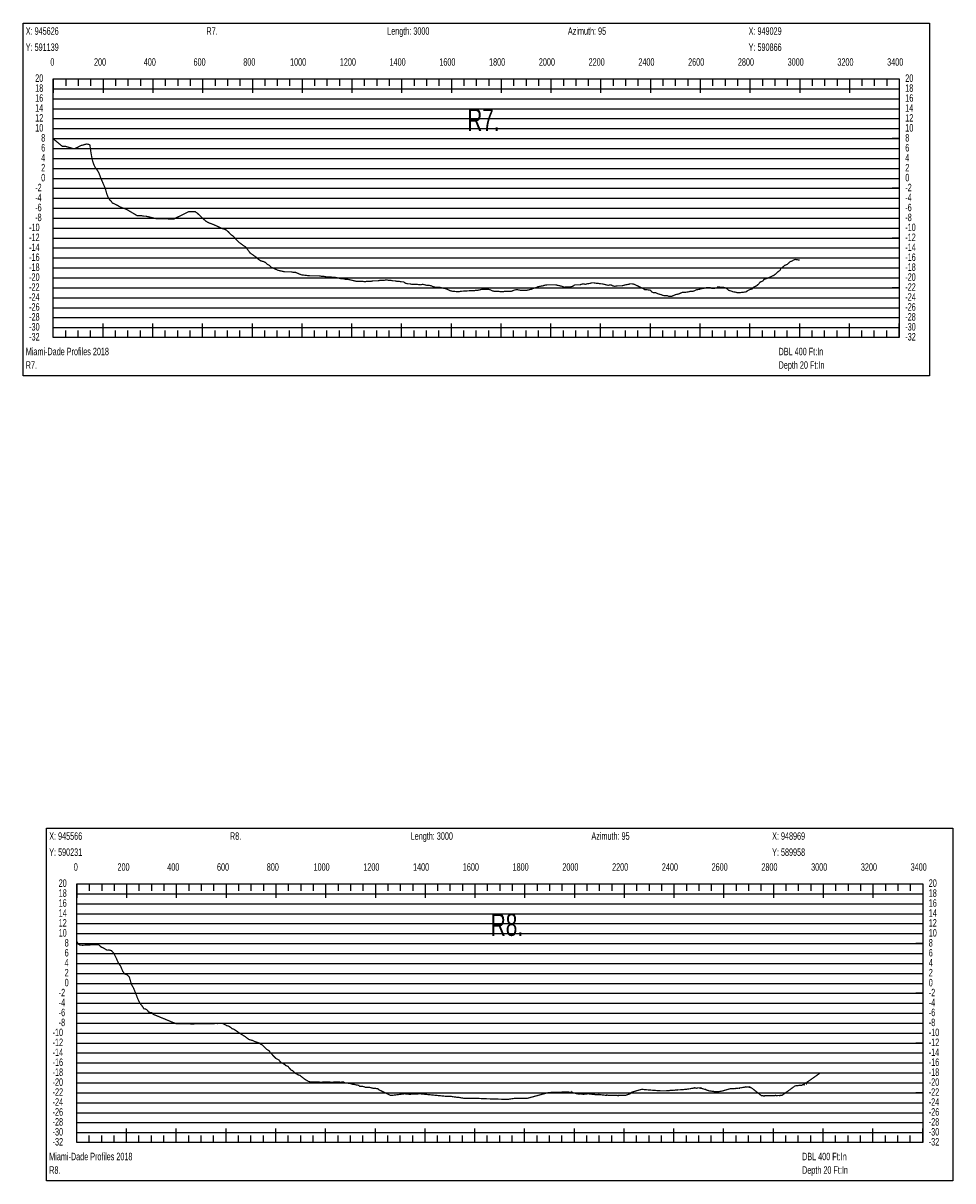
# Model space of a CAD drawing. Header units: inches. Extents: x 471865 to 538526, y 1054316 to 1102451.
# Tile 48 of 114: x 475914 to 479651, y 1091584 to 1096238. Entities that reach past the tile are written whole.
import ezdxf

# ---------------------------------------------------------------- set-up
doc = ezdxf.new("R2010")
doc.units = ezdxf.units.IN
doc.header["$MEASUREMENT"] = 0
for name, color, linetype in [('LABELS', 7, 'Continuous'), ('X_Gr1', 7, 'Continuous'), ('XSECTION', 7, 'Continuous')]:
    doc.layers.add(name, color=color, linetype=linetype)
doc.styles.get("Standard").update_dxf_attribs({"font": 'arial.ttf'})

msp = doc.modelspace()

# ---------------------------------------------------------------- linework, layer by layer
at = {"layer": 'X_Gr1', "color": 6, "linetype": 'Continuous', "lineweight": 18, "true_color": 0xff00ff, "transparency": 33554687, "const_width": 5}
for points in [[(476035, 1095773.1), (476035, 1095773.1), (476071.8, 1095742.5), (476084.7, 1095742.7), (476097, 1095739.2), (476105.6, 1095736.9), (476114.2, 1095734.1), (476122.5, 1095734.5), (476130.9, 1095738.1), (476138.8, 1095742.6), (476146.4, 1095746.4), (476154.6, 1095748.2), (476162.9, 1095751.2), (476170.7, 1095752.2), (476178, 1095750.7), (476181.9, 1095748.9), (476185.8, 1095721), (476191.2, 1095690), (476197.1, 1095671.6), (476204.2, 1095656.5), (476211.5, 1095647.5), (476218.3, 1095635.9), (476227.4, 1095611.7), (476235.8, 1095592.3), (476243.4, 1095574.9), (476250.3, 1095550.6), (476255.5, 1095537.4), (476262.3, 1095527.1), (476267.1, 1095522.8), (476272.9, 1095514.7), (476278.9, 1095512.6), (476283.7, 1095510.2), (476288.7, 1095507.4), (476292.7, 1095506), (476298.8, 1095502), (476304, 1095499.3), (476308.8, 1095497.4), (476314.7, 1095495.1), (476329, 1095489.7), (476335.4, 1095486), (476341.7, 1095482.3), (476348, 1095478.5), (476354.4, 1095474.8), (476360.7, 1095471), (476372.1, 1095464.3), (476380.6, 1095464.3), (476389.5, 1095464.3), (476398.2, 1095462.3), (476406.6, 1095462.3), (476413.4, 1095460.7), (476419.7, 1095459.2), (476426, 1095457.7), (476432.3, 1095456.2), (476438.6, 1095454.7), (476444.9, 1095453.2), (476448.9, 1095452.3), (476457.5, 1095452.3), (476466.2, 1095452.3), (476475.2, 1095452.3), (476482.1, 1095452), (476488.4, 1095451.7), (476494.7, 1095451.4), (476501, 1095451.1), (476507.4, 1095450.8), (476513.7, 1095450.5), (476518.2, 1095450.3), (476525.3, 1095453.8), (476531.6, 1095456.9), (476537.9, 1095460), (476544.3, 1095463.1), (476550.6, 1095466.2), (476556.9, 1095469.4), (476563.2, 1095472.5), (476569.6, 1095475.6), (476575.9, 1095478.7), (476579.1, 1095480.3), (476588.3, 1095480.3), (476596.8, 1095480.3), (476605.3, 1095480.3), (476613.8, 1095474.3), (476620.4, 1095468), (476626.8, 1095462), (476633.1, 1095456.1), (476639.4, 1095450.1), (476645.7, 1095444.2), (476647.8, 1095442.3), (476658.1, 1095436.3), (476668.7, 1095432.3), (476679, 1095428.3), (476688.4, 1095424.3), (476697.1, 1095420.3), (476705.3, 1095416.3), (476713.4, 1095412.3), (476721.9, 1095410.3), (476730.6, 1095406.3), (476739.6, 1095398.3), (476748.6, 1095388.3), (476757.7, 1095382.3), (476766.4, 1095372.3), (476774.5, 1095364.3), (476782.3, 1095356.3), (476798.9, 1095344.3), (476808.1, 1095338.3), (476817.2, 1095326.3), (476826, 1095314.3), (476851.7, 1095296.3), (476860.2, 1095288.3), (476869.4, 1095282.3), (476878.6, 1095280.3), (476887.2, 1095276.3), (476895.4, 1095268.3), (476903.4, 1095264.3), (476912, 1095256.3), (476921, 1095252.3), (476930, 1095248.3), (476939.2, 1095244.3), (476948.3, 1095242.3), (476957.3, 1095240.3), (476965.8, 1095238.3), (476974.2, 1095238.3), (476982.7, 1095238.3), (476991.4, 1095238.3), (477000.1, 1095236.3), (477008.5, 1095236.3), (477032, 1095226.3), (477067.6, 1095222.3), (477076.3, 1095222.3), (477085, 1095222.3), (477094.5, 1095222.3), (477104.3, 1095222.3), (477113.9, 1095220.3), (477122.8, 1095220.3), (477131.1, 1095218.3), (477139.4, 1095218.3), (477148.2, 1095218.3), (477157.7, 1095216.3), (477167.5, 1095216.3), (477176.7, 1095214.3), (477185.3, 1095212.3), (477193.3, 1095210.3), (477201.1, 1095210.3), (477209.4, 1095208.3), (477218.4, 1095208.3), (477227.6, 1095206.3), (477236.4, 1095204.3), (477244.7, 1095202.3), (477252.6, 1095200.3), (477260.7, 1095200.3), (477269.4, 1095200.3), (477278.2, 1095200.3), (477286.8, 1095198.3), (477295, 1095200.3), (477303.3, 1095200.3), (477311.9, 1095200.3), (477321, 1095202.3), (477330.6, 1095202.3), (477339.8, 1095202.3), (477348.2, 1095204.3), (477356.5, 1095204.3), (477365, 1095204.3), (477373.8, 1095206.3), (477382.6, 1095204.3), (477391.2, 1095204.3), (477399.8, 1095202.3), (477408.2, 1095202.3), (477416.4, 1095200.3), (477424.7, 1095200.3), (477433.4, 1095198.3), (477442.4, 1095198.3), (477451.2, 1095192.3), (477459.5, 1095190.3), (477467.3, 1095190.3), (477475.3, 1095188.3), (477484.1, 1095188.3), (477493.3, 1095188.3), (477511.2, 1095186.3), (477519.4, 1095188.3), (477527.6, 1095186.3), (477536.2, 1095184.3), (477545, 1095184.3), (477553.9, 1095182.3), (477562.9, 1095178.3), (477571.7, 1095176.3), (477579.8, 1095176.3), (477587.9, 1095176.3), (477596.3, 1095174.3), (477604.8, 1095172.3), (477613.5, 1095170.3), (477631.2, 1095162.3), (477639.7, 1095160.3), (477664.1, 1095158.3), (477672.9, 1095160.3), (477706.8, 1095162.3), (477716.1, 1095162.3), (477725.2, 1095162.3), (477733.6, 1095164.3), (477741.6, 1095164.3), (477750, 1095166.3), (477758.8, 1095168.3), (477767.4, 1095168.3), (477775.4, 1095168.3), (477783.1, 1095168.3), (477791, 1095166.3), (477798.7, 1095162.3), (477806.7, 1095160.3), (477824.1, 1095160.3), (477833, 1095158.3), (477841.9, 1095158.3), (477850.4, 1095160.3), (477858.8, 1095160.3), (477867.8, 1095160.3), (477876.9, 1095160.3), (477885.5, 1095164.3), (477894, 1095166.3), (477902.9, 1095166.3), (477912.1, 1095164.3), (477921, 1095164.3), (477933.8, 1095164.3), (477938.3, 1095164.3), (477947.2, 1095166.3), (477956.1, 1095168.3), (477964.9, 1095172.3), (477973.6, 1095174.3), (477982.3, 1095178.3), (477991, 1095180.3), (478003.9, 1095182.3), (478008.3, 1095184.3), (478021.3, 1095186.3), (478025.9, 1095186.3), (478034.8, 1095186.3), (478043.9, 1095186.3), (478053, 1095186.3), (478062, 1095184.3), (478070.8, 1095182.3), (478079.5, 1095180.3), (478088.3, 1095176.3), (478097.1, 1095178.3), (478105.9, 1095178.3), (478114.5, 1095178.3), (478122.8, 1095180.3), (478131.2, 1095186.3), (478140.1, 1095186.3), (478152.9, 1095186.3), (478156.8, 1095188.3), (478164.7, 1095190.3), (478173.2, 1095188.3), (478181.7, 1095190.3), (478194.1, 1095192.3), (478198.2, 1095194.3), (478206.2, 1095194.3), (478218.6, 1095192.3), (478223.1, 1095192.3), (478235.9, 1095190.3), (478240.2, 1095190.3), (478248.4, 1095188.3), (478256.4, 1095186.3), (478264.7, 1095184.3), (478277.5, 1095186.3), (478282.1, 1095182.3), (478291.2, 1095180.3), (478304.4, 1095182.3), (478308.7, 1095182.3), (478321.4, 1095182.3), (478334.7, 1095186.3), (478348.3, 1095188.3), (478352.8, 1095190.3), (478361.5, 1095190.3), (478370.1, 1095188.3), (478395.2, 1095176.3), (478404, 1095172.3), (478413.1, 1095166.3), (478422.2, 1095166.3), (478435.3, 1095164.3), (478439.6, 1095158.3), (478448.1, 1095154.3), (478456.4, 1095154.3), (478465.2, 1095150.3), (478479.1, 1095146.3), (478483.6, 1095144.3), (478491.9, 1095142.3), (478503.8, 1095142.3), (478508, 1095140.3), (478521.5, 1095140.3), (478526, 1095142.3), (478534.5, 1095146.3), (478542.9, 1095148.3), (478551.2, 1095150.3), (478563.6, 1095156.3), (478568, 1095156.3), (478576.9, 1095156.3), (478590.2, 1095158.3), (478594.5, 1095160.3), (478607.1, 1095160.3), (478611.6, 1095162.3), (478620.6, 1095166.3), (478633.7, 1095168.3), (478637.7, 1095170.3), (478650.2, 1095172.3), (478659, 1095174.3), (478663.2, 1095174.3), (478676.2, 1095174.3), (478680.4, 1095172.3), (478693.3, 1095172.3), (478702.2, 1095174.3), (478706.2, 1095178.3), (478718.6, 1095176.3), (478727.4, 1095176.3), (478736.4, 1095174.3), (478745.4, 1095168.3), (478749.7, 1095164.3), (478762.2, 1095160.3), (478766.3, 1095158.3), (478779.2, 1095156.3), (478783.7, 1095154.3), (478792.3, 1095154.3), (478804.8, 1095156.3), (478808.9, 1095156.3), (478820.9, 1095158.3), (478825, 1095162.3), (478832.7, 1095166.3), (478844.8, 1095170.3), (478849, 1095176.3), (478861.9, 1095182.3), (478870.7, 1095190.3), (478874.9, 1095196.3), (478887.5, 1095202.3), (478891.7, 1095208.3), (478904.5, 1095212.3), (478909.3, 1095214.3), (478918.2, 1095218.3), (478930.9, 1095224.3), (478939.2, 1095230.3), (478947.4, 1095238.3), (478955.7, 1095244.3), (478959.4, 1095252.3), (478970.6, 1095260.3), (478974.3, 1095264.3), (478984.7, 1095268.3), (478991.6, 1095274.3), (478994.8, 1095278.3), (479004.9, 1095282.3), (479010.9, 1095286.3), (479016.5, 1095288.3), (479035, 1095285.6)], [(476129.4, 1092546.4), (476129.4, 1092546.4), (476134.1, 1092536.6), (476142.4, 1092531.4), (476153.2, 1092531), (476163.4, 1092531.6), (476213.9, 1092533.8), (476219.2, 1092531.7), (476227.6, 1092523.7), (476237.5, 1092519.6), (476250.4, 1092511.2), (476259.6, 1092511.8), (476268.9, 1092509.3), (476278, 1092498.9), (476286.9, 1092481.5), (476296.5, 1092459.8), (476305.7, 1092446.5), (476314.2, 1092425.9), (476321.9, 1092415.7), (476331, 1092412.7), (476340.4, 1092403.4), (476349.1, 1092373.3), (476356.9, 1092359.9), (476365.8, 1092338.8), (476374.6, 1092315.2), (476379, 1092305.7), (476387.1, 1092292.3), (476392.3, 1092286.6), (476399.3, 1092275.6), (476405.4, 1092274.8), (476412.3, 1092270.4), (476417.5, 1092263.2), (476424.4, 1092260.1), (476430.3, 1092260.6), (476436.4, 1092253.3), (476442.8, 1092250.7), (476449.2, 1092248.1), (476455.5, 1092245.5), (476461.8, 1092242.9), (476468.2, 1092240.3), (476474.5, 1092237.7), (476480.9, 1092235.1), (476487.2, 1092232.5), (476493.5, 1092229.9), (476499.9, 1092227.2), (476506.2, 1092224.6), (476512.6, 1092222), (476518.9, 1092219.4), (476528.8, 1092215.8), (476537.3, 1092215.8), (476566.2, 1092215.8), (476573.8, 1092215.8), (476581.9, 1092215.8), (476590, 1092213.8), (476597.4, 1092213.8), (476604.2, 1092215.8), (476610.9, 1092215.8), (476618.3, 1092215.8), (476626.1, 1092215.8), (476633.8, 1092215.8), (476641.6, 1092215.8), (476649.7, 1092215.8), (476666.7, 1092215.8), (476674.4, 1092215.8), (476681.4, 1092215.8), (476688.2, 1092217.8), (476695.6, 1092215.8), (476703.3, 1092217.8), (476710.6, 1092217.8), (476717.9, 1092215.8), (476725, 1092211.8), (476732.3, 1092207.8), (476739.4, 1092205.8), (476746.3, 1092201.8), (476753, 1092195.8), (476759.8, 1092193.8), (476775.1, 1092183.8), (476783.2, 1092177.8), (476805.9, 1092163.8), (476813.7, 1092157.8), (476821.6, 1092151.8), (476829.6, 1092149.8), (476837.1, 1092147.8), (476844.4, 1092143.8), (476851.7, 1092141.8), (476863.6, 1092137.8), (476867.6, 1092133.8), (476875.3, 1092129.8), (476883, 1092121.8), (476891.1, 1092113.8), (476903.2, 1092105.8), (476906.9, 1092099.8), (476914.2, 1092091.8), (476921.9, 1092083.8), (476930.1, 1092075.8), (476941.8, 1092069.8), (476945.7, 1092063.8), (476953.4, 1092057.8), (476965.2, 1092051.8), (476968.6, 1092047.8), (476978.9, 1092043.8), (476982.8, 1092037.8), (476990.4, 1092029.8), (476998, 1092025.8), (477005.2, 1092017.8), (477012.2, 1092013.8), (477019.3, 1092009.8), (477026.4, 1092007.8), (477033.6, 1092001.8), (477046.4, 1091991.8), (477059.9, 1091983.8), (477068, 1091981.8), (477075.7, 1091981.8), (477086.1, 1091981.8), (477089.7, 1091981.8), (477096.8, 1091981.8), (477111.2, 1091979.8), (477121.9, 1091981.8), (477125.4, 1091981.8), (477132.5, 1091981.8), (477160, 1091979.8), (477163.6, 1091981.8), (477171.1, 1091981.8), (477183.8, 1091981.8), (477188, 1091979.8), (477200, 1091981.8), (477207.6, 1091977.8), (477211.4, 1091977.8), (477223.3, 1091975.8), (477227.3, 1091975.8), (477239.4, 1091971.8), (477243.4, 1091971.8), (477251.2, 1091969.8), (477262.8, 1091967.8), (477266.7, 1091963.8), (477277.9, 1091963.8), (477283.1, 1091962.3), (477285.1, 1091961.8), (477288.4, 1091960.1), (477289, 1091959.8), (477293.6, 1091959.8), (477298.8, 1091959.8), (477301.3, 1091959.8), (477304, 1091959.8), (477305.3, 1091959.8), (477309.2, 1091958.8), (477313, 1091957.8), (477314.4, 1091957.4), (477319.6, 1091956.1), (477320.8, 1091955.8), (477324.8, 1091955.8), (477328.3, 1091955.8), (477330, 1091955.5), (477335.1, 1091954.6), (477340, 1091953.8), (477340.1, 1091953.6), (477344, 1091949.8), (477345.3, 1091949.2), (477350.5, 1091946.7), (477355.7, 1091944.1), (477360.9, 1091941.6), (477366.1, 1091939.1), (477371.3, 1091936.6), (477376.5, 1091934.1), (477381.7, 1091931.6), (477386.9, 1091929.1), (477389.6, 1091927.8), (477392.1, 1091927.8), (477397.3, 1091927.8), (477399.9, 1091927.8), (477402.5, 1091928.1), (477407.7, 1091928.8), (477412.9, 1091929.4), (477418.1, 1091930.1), (477423.3, 1091930.8), (477428.5, 1091931.4), (477433.7, 1091932.1), (477438.9, 1091932.8), (477444.1, 1091933.4), (477446.7, 1091933.8), (477449.3, 1091933.5), (477454.5, 1091933), (477459.7, 1091932.4), (477464.9, 1091931.9), (477466.5, 1091931.8), (477470.1, 1091931.9), (477475.3, 1091932.2), (477480.5, 1091932.4), (477485.7, 1091932.7), (477490.9, 1091932.9), (477496.1, 1091933.2), (477501.3, 1091933.4), (477506.5, 1091933.6), (477509.2, 1091933.8), (477511.7, 1091933.5), (477516.9, 1091933), (477522.1, 1091932.5), (477527.2, 1091932), (477532.4, 1091931.5), (477537.6, 1091931), (477542.7, 1091930.5), (477547.9, 1091930), (477553.1, 1091929.5), (477558.2, 1091929), (477563.4, 1091928.5), (477568.6, 1091928), (477573.7, 1091927.5), (477578.9, 1091927), (477584.1, 1091926.5), (477589.2, 1091926), (477594.4, 1091925.5), (477599.6, 1091925), (477604.7, 1091924.5), (477609.9, 1091924), (477612.2, 1091923.8), (477615.1, 1091923.8), (477620.3, 1091923.8), (477625.5, 1091923.8), (477627.8, 1091923.8), (477630.7, 1091923.8), (477632.8, 1091923.8), (477635.8, 1091923.2), (477641, 1091922.1), (477642.7, 1091921.8), (477646.2, 1091921.3), (477651.4, 1091920.6), (477656.5, 1091919.9), (477657.2, 1091919.8), (477661.7, 1091919.8), (477661.7, 1091919.8), (477666.9, 1091918.9), (477672, 1091918), (477677.2, 1091917.1), (477682.4, 1091916.2), (477684.9, 1091915.8), (477687.6, 1091915.8), (477689.9, 1091915.8), (477692.7, 1091915.8), (477697.9, 1091915.8), (477703.1, 1091915.8), (477708.3, 1091915.8), (477710, 1091915.8), (477713.5, 1091915.8), (477718.7, 1091915.8), (477723.9, 1091915.8), (477729.1, 1091915.8), (477729.4, 1091915.8), (477734.3, 1091915.5), (477739.6, 1091915.3), (477744.8, 1091915.1), (477750, 1091914.9), (477755.2, 1091914.6), (477760.4, 1091914.4), (477765.6, 1091914.2), (477770.8, 1091914), (477775.2, 1091913.8), (477776, 1091913.7), (477781.2, 1091913.6), (477786.3, 1091913.4), (477791.5, 1091913.3), (477796.7, 1091913.1), (477801.9, 1091913), (477807.1, 1091912.8), (477812.3, 1091912.7), (477817.5, 1091912.5), (477822.6, 1091912.4), (477827.8, 1091912.2), (477833, 1091912.1), (477838.2, 1091911.9), (477843.4, 1091911.8), (477844.6, 1091911.8), (477848.5, 1091911.8), (477849.6, 1091911.8), (477853.7, 1091911.8), (477858.8, 1091911.8), (477864, 1091911.8), (477864.6, 1091911.8), (477869.1, 1091912.4), (477874.3, 1091913.2), (477878.3, 1091913.8), (477879.5, 1091913.9), (477884.7, 1091914.7), (477889.9, 1091915.5), (477891.8, 1091915.8), (477895.1, 1091915.8), (477900.2, 1091915.8), (477901.7, 1091915.8), (477905.4, 1091915.8), (477910.6, 1091915.8), (477915.8, 1091915.8), (477921, 1091915.8), (477921.5, 1091915.8), (477926.2, 1091915.8), (477926.4, 1091915.8), (477931.4, 1091915.8), (477936.6, 1091915.8), (477940.9, 1091915.8), (477941.8, 1091916), (477947, 1091917.4), (477952.2, 1091918.9), (477957.5, 1091920.3), (477962.7, 1091921.7), (477967.9, 1091923.1), (477973.1, 1091924.5), (477978.3, 1091925.9), (477983.5, 1091927.4), (477988.7, 1091928.8), (477993.9, 1091930.2), (477999.1, 1091931.6), (478004.3, 1091933), (478009.5, 1091934.5), (478014.7, 1091935.9), (478019.9, 1091937.3), (478021.6, 1091937.8), (478025.1, 1091938.1), (478030.3, 1091938.7), (478035.5, 1091939.2), (478040.7, 1091939.7), (478040.9, 1091939.8), (478045.8, 1091939.8), (478051, 1091939.8), (478056.2, 1091939.8), (478061.4, 1091939.8), (478066.6, 1091939.8), (478071.7, 1091939.8), (478075.3, 1091939.8), (478076.9, 1091940.1), (478082.1, 1091941.1), (478085.4, 1091941.8), (478087.3, 1091941.8), (478092.6, 1091941.8), (478095.2, 1091941.8), (478097.8, 1091941.5), (478103, 1091940.9), (478108.2, 1091940.4), (478113.4, 1091939.8), (478114.1, 1091939.8), (478118.6, 1091938.8), (478118.9, 1091941.8), (478123.8, 1091937.8), (478129, 1091936.7), (478133.5, 1091935.8), (478134.2, 1091935.5), (478138.6, 1091933.8), (478139.4, 1091933.7), (478144.6, 1091933.3), (478149.8, 1091933), (478153.4, 1091933.8), (478155, 1091932.6), (478160.2, 1091932.2), (478165.4, 1091931.9), (478167, 1091931.8), (478170.6, 1091932.2), (478175.7, 1091932.7), (478180.9, 1091933.3), (478185.1, 1091933.8), (478186.1, 1091933.6), (478191.3, 1091933), (478196.5, 1091932.4), (478201.7, 1091931.8), (478206.9, 1091931.2), (478209.6, 1091931.8), (478212, 1091930.6), (478217.2, 1091930), (478219, 1091929.8), (478222.4, 1091929.8), (478227.6, 1091929.8), (478228, 1091931.8), (478232.8, 1091929.8), (478236.9, 1091929.8), (478237.9, 1091929.6), (478243.1, 1091929.1), (478248.4, 1091928.5), (478253.6, 1091928), (478255.3, 1091927.8), (478258.8, 1091927.8), (478260, 1091929.8), (478264, 1091927.8), (478269.2, 1091927.8), (478274.4, 1091927.8), (478279.5, 1091927.8), (478284.7, 1091927.8), (478289.9, 1091927.8), (478294.9, 1091927.8), (478295.1, 1091927.8), (478300.2, 1091927.8), (478304.9, 1091925.8), (478305.4, 1091927.8), (478310.5, 1091927.8), (478315, 1091927.8), (478315.7, 1091927.8), (478320.8, 1091927.8), (478325.2, 1091927.8), (478326, 1091927.8), (478331.1, 1091927.8), (478335.2, 1091927.8), (478336.3, 1091928.1), (478341.5, 1091929.8), (478346.7, 1091931.5), (478351.9, 1091933.1), (478353.8, 1091933.8), (478357.1, 1091937.9), (478358.5, 1091939.8), (478362.3, 1091940.9), (478367.5, 1091942.4), (478372.7, 1091943.9), (478377.9, 1091945.5), (478383.1, 1091947), (478388.3, 1091948.5), (478392.4, 1091949.8), (478393.5, 1091950), (478398.7, 1091951.1), (478401.6, 1091951.8), (478403.9, 1091951.5), (478409.1, 1091951), (478411, 1091949.8), (478414.3, 1091950.4), (478419.5, 1091949.9), (478420.4, 1091949.8), (478424.7, 1091949.5), (478429.9, 1091949.1), (478435.1, 1091948.7), (478440.3, 1091948.3), (478445.5, 1091948), (478450.7, 1091947.6), (478455.9, 1091947.2), (478461.1, 1091946.8), (478466.3, 1091946.5), (478471.5, 1091946.1), (478476, 1091945.8), (478476.7, 1091945.8), (478481.7, 1091945.8), (478481.9, 1091945.8), (478487.1, 1091945.8), (478492.3, 1091945.8), (478497.5, 1091945.8), (478498, 1091945.8), (478502.7, 1091946.2), (478507.9, 1091946.8), (478508.2, 1091945.8), (478513, 1091947.3), (478517.7, 1091947.8), (478518.2, 1091947.8), (478523.4, 1091948.1), (478526.7, 1091947.8), (478528.6, 1091948.4), (478531.2, 1091947.8), (478533.8, 1091948.6), (478539, 1091948.9), (478544.2, 1091949.2), (478544.8, 1091949.8), (478549.4, 1091949.5), (478554.5, 1091949.8), (478554.6, 1091949.8), (478559.8, 1091950.2), (478564.4, 1091949.8), (478565, 1091950.6), (478570.2, 1091951), (478574.3, 1091951.8), (478575.4, 1091951.5), (478579.3, 1091951.8), (478580.6, 1091952), (478585.8, 1091952.9), (478591, 1091953.8), (478593.7, 1091953.8), (478596.2, 1091954.6), (478601.3, 1091955.5), (478602.8, 1091955.8), (478606.5, 1091956), (478611.7, 1091957.8), (478611.7, 1091956.4), (478616.8, 1091956.8), (478620.2, 1091955.8), (478622, 1091957.2), (478627.2, 1091957.6), (478628.9, 1091957.8), (478632.4, 1091957), (478637.6, 1091955.9), (478637.8, 1091957.8), (478642.8, 1091954.7), (478647, 1091953.8), (478648, 1091953.4), (478653.2, 1091951.6), (478656.4, 1091951.8), (478658.4, 1091949.8), (478663.6, 1091947.9), (478665.3, 1091947.8), (478668.8, 1091946.1), (478669.8, 1091945.8), (478674, 1091945.2), (478679.2, 1091944.5), (478683, 1091943.8), (478684.4, 1091943.8), (478689.6, 1091943.2), (478691.7, 1091941.8), (478694.8, 1091942.5), (478700, 1091941.8), (478700.4, 1091941.8), (478705.2, 1091942.3), (478709.5, 1091941.8), (478710.5, 1091942.8), (478715.7, 1091943.4), (478719.1, 1091943.8), (478720.9, 1091944.3), (478726.1, 1091945.7), (478731.3, 1091947.2), (478736.5, 1091948.7), (478741.7, 1091950.2), (478746.9, 1091951.6), (478752.1, 1091953.1), (478754.5, 1091953.8), (478757.3, 1091954), (478762.4, 1091954.3), (478764.3, 1091953.8), (478767.6, 1091954.7), (478772.7, 1091955), (478774.2, 1091953.8), (478777.9, 1091955.4), (478783.1, 1091955.7), (478783.7, 1091955.8), (478788.2, 1091956.4), (478792.7, 1091955.8), (478793.3, 1091957.2), (478798.5, 1091958), (478801.7, 1091957.8), (478803.6, 1091958.8), (478808.7, 1091959.6), (478810.1, 1091959.8), (478813.7, 1091960.2), (478818, 1091961.8), (478818.7, 1091960.8), (478823.6, 1091961.5), (478826.1, 1091961.8), (478828.4, 1091961.1), (478833.2, 1091959.9), (478833.8, 1091961.8), (478838, 1091958.6), (478841.2, 1091957.8), (478842.9, 1091956.4), (478847.9, 1091952.5), (478853, 1091948.5), (478858, 1091944.5), (478863, 1091940.6), (478868.1, 1091936.6), (478873.1, 1091932.6), (478878.2, 1091928.7), (478881.9, 1091925.8), (478883.3, 1091925.8), (478888.5, 1091925.8), (478891.2, 1091923.8), (478893.7, 1091925.8), (478898.9, 1091925.8), (478899.9, 1091925.8), (478904.1, 1091925.8), (478908.9, 1091925.8), (478909.3, 1091925.8), (478914.5, 1091925.8), (478918.5, 1091925.8), (478919.7, 1091925.8), (478924.9, 1091925.8), (478928, 1091925.8), (478930.1, 1091925.9), (478935.3, 1091926.2), (478937, 1091927.8), (478940.5, 1091926.4), (478945.7, 1091926.7), (478950.9, 1091927), (478955.1, 1091925.8), (478956.2, 1091927.3), (478961.4, 1091927.6), (478964.5, 1091927.8), (478966.6, 1091929.3), (478971.8, 1091933.1), (478977, 1091936.9), (478982.2, 1091940.7), (478987.4, 1091944.4), (478992.6, 1091948.2), (478997.8, 1091952), (479003, 1091955.8), (479008.3, 1091959.6), (479013.5, 1091963.4), (479016.8, 1091965.8), (479018.6, 1091965.9), (479023.7, 1091966.3), (479025.3, 1091965.8), (479028.8, 1091966.7), (479033.8, 1091967.8), (479033.9, 1091967.1), (479039, 1091967.4), (479043.3, 1091967.8), (479044.1, 1091968.3), (479049.1, 1091971.3), (479052.7, 1091969.8), (479054.2, 1091974.3), (479059.2, 1091977.3), (479061.9, 1091973.8), (479064.2, 1091980.3), (479066.7, 1091981.8), (479069.3, 1091983.6), (479074.5, 1091987.3), (479079.7, 1091990.9), (479084.8, 1091994.5), (479090, 1091998.2), (479095.2, 1092001.8), (479100.3, 1092005.4), (479105.5, 1092009.1), (479110.7, 1092012.7), (479115.8, 1092016.3), (479117.9, 1092017.8), (479121, 1092017.8), (479126.2, 1092017.8), (479128.1, 1092017.8), (479129.4, 1092017.8)]]:
    msp.add_lwpolyline(points, dxfattribs=at)
at = {"layer": 'XSECTION', "color": 18, "linetype": 'Continuous', "true_color": 0x000000}
for points in [[(475913.8, 1096238.3), (479556.2, 1096238.3), (479556.2, 1094820.3), (475913.8, 1094820.3), (475913.8, 1096238.3)], [(476035, 1096014.3), (479435, 1096014.3), (479435, 1094974.3), (476035, 1094974.3), (476035, 1096014.3)], [(476035, 1096014.3), (476035, 1095957.9)], [(476035, 1096014.3), (476035, 1095957.9)], [(476035, 1096014.3), (476035, 1095986.3)], [(476035, 1096014.3), (476035, 1095986.3)], [(476085, 1096014.3), (476085, 1095986.3)], [(476135, 1096014.3), (476135, 1095986.3)], [(476185, 1096014.3), (476185, 1095986.3)], [(476235, 1096014.3), (476235, 1095957.9)], [(476235, 1096014.3), (476235, 1095986.3)], [(476285, 1096014.3), (476285, 1095986.3)], [(476335, 1096014.3), (476335, 1095986.3)], [(476385, 1096014.3), (476385, 1095986.3)], [(476435, 1096014.3), (476435, 1095957.9)], [(476435, 1096014.3), (476435, 1095986.3)], [(476485, 1096014.3), (476485, 1095986.3)], [(476535, 1096014.3), (476535, 1095986.3)], [(476585, 1096014.3), (476585, 1095986.3)], [(476635, 1096014.3), (476635, 1095957.9)], [(476635, 1096014.3), (476635, 1095986.3)], [(476685, 1096014.3), (476685, 1095986.3)], [(476735, 1096014.3), (476735, 1095986.3)], [(476785, 1096014.3), (476785, 1095986.3)], [(476835, 1096014.3), (476835, 1095957.9)], [(476835, 1096014.3), (476835, 1095986.3)], [(476885, 1096014.3), (476885, 1095986.3)], [(476935, 1096014.3), (476935, 1095986.3)], [(476985, 1096014.3), (476985, 1095986.3)], [(477035, 1096014.3), (477035, 1095957.9)], [(477035, 1096014.3), (477035, 1095986.3)], [(477085, 1096014.3), (477085, 1095986.3)], [(477135, 1096014.3), (477135, 1095986.3)], [(477185, 1096014.3), (477185, 1095986.3)], [(477235, 1096014.3), (477235, 1095957.9)], [(477235, 1096014.3), (477235, 1095986.3)], [(477285, 1096014.3), (477285, 1095986.3)], [(477335, 1096014.3), (477335, 1095986.3)], [(477385, 1096014.3), (477385, 1095986.3)], [(477435, 1096014.3), (477435, 1095957.9)], [(477435, 1096014.3), (477435, 1095986.3)], [(477485, 1096014.3), (477485, 1095986.3)], [(477535, 1096014.3), (477535, 1095986.3)], [(477585, 1096014.3), (477585, 1095986.3)], [(477635, 1096014.3), (477635, 1095957.9)], [(477635, 1096014.3), (477635, 1095986.3)], [(477685, 1096014.3), (477685, 1095986.3)], [(477735, 1096014.3), (477735, 1095986.3)], [(477785, 1096014.3), (477785, 1095986.3)], [(477835, 1096014.3), (477835, 1095957.9)], [(477835, 1096014.3), (477835, 1095986.3)], [(477885, 1096014.3), (477885, 1095986.3)], [(477935, 1096014.3), (477935, 1095986.3)], [(477985, 1096014.3), (477985, 1095986.3)], [(478035, 1096014.3), (478035, 1095957.9)], [(478035, 1096014.3), (478035, 1095986.3)], [(478085, 1096014.3), (478085, 1095986.3)], [(478135, 1096014.3), (478135, 1095986.3)], [(478185, 1096014.3), (478185, 1095986.3)], [(478235, 1096014.3), (478235, 1095957.9)], [(478235, 1096014.3), (478235, 1095986.3)], [(478285, 1096014.3), (478285, 1095986.3)], [(478335, 1096014.3), (478335, 1095986.3)], [(478385, 1096014.3), (478385, 1095986.3)], [(478435, 1096014.3), (478435, 1095957.9)], [(478435, 1096014.3), (478435, 1095986.3)], [(478485, 1096014.3), (478485, 1095986.3)], [(478535, 1096014.3), (478535, 1095986.3)], [(478585, 1096014.3), (478585, 1095986.3)], [(478635, 1096014.3), (478635, 1095957.9)], [(478635, 1096014.3), (478635, 1095986.3)], [(478685, 1096014.3), (478685, 1095986.3)], [(478735, 1096014.3), (478735, 1095986.3)], [(478785, 1096014.3), (478785, 1095986.3)], [(478835, 1096014.3), (478835, 1095957.9)], [(478835, 1096014.3), (478835, 1095986.3)], [(478885, 1096014.3), (478885, 1095986.3)], [(478935, 1096014.3), (478935, 1095986.3)], [(478985, 1096014.3), (478985, 1095986.3)], [(479035, 1096014.3), (479035, 1095957.9)], [(479035, 1096014.3), (479035, 1095986.3)], [(479085, 1096014.3), (479085, 1095986.3)], [(479135, 1096014.3), (479135, 1095986.3)], [(479185, 1096014.3), (479185, 1095986.3)], [(479235, 1096014.3), (479235, 1095957.9)], [(479235, 1096014.3), (479235, 1095986.3)], [(479285, 1096014.3), (479285, 1095986.3)], [(479335, 1096014.3), (479335, 1095986.3)], [(479385, 1096014.3), (479385, 1095986.3)], [(479435, 1096014.3), (479435, 1095957.9)], [(479435, 1096014.3), (479435, 1095986.3)], [(476035, 1095774.3), (476063, 1095774.3)], [(479435, 1095774.3), (479407, 1095774.3)], [(476035, 1095574.3), (476063, 1095574.3)], [(479435, 1095574.3), (479407, 1095574.3)], [(476035, 1095374.3), (476063, 1095374.3)], [(479435, 1095374.3), (479407, 1095374.3)], [(476035, 1095174.3), (476063, 1095174.3)], [(479435, 1095174.3), (479407, 1095174.3)], [(476035, 1094974.3), (476035, 1095030.7)], [(476035, 1094974.3), (476035, 1095030.7)], [(476235, 1094974.3), (476235, 1095030.7)], [(476435, 1094974.3), (476435, 1095030.7)], [(476635, 1094974.3), (476635, 1095030.7)], [(476835, 1094974.3), (476835, 1095030.7)], [(477035, 1094974.3), (477035, 1095030.7)], [(477235, 1094974.3), (477235, 1095030.7)], [(477435, 1094974.3), (477435, 1095030.7)], [(477635, 1094974.3), (477635, 1095030.7)], [(477835, 1094974.3), (477835, 1095030.7)], [(478035, 1094974.3), (478035, 1095030.7)], [(478235, 1094974.3), (478235, 1095030.7)], [(478435, 1094974.3), (478435, 1095030.7)], [(478635, 1094974.3), (478635, 1095030.7)], [(478835, 1094974.3), (478835, 1095030.7)], [(479035, 1094974.3), (479035, 1095030.7)], [(479235, 1094974.3), (479235, 1095030.7)], [(479435, 1094974.3), (479435, 1095030.7)], [(476035, 1094974.3), (476035, 1095002.3)], [(476035, 1094974.3), (476035, 1095002.3)], [(476085, 1094974.3), (476085, 1095002.3)], [(476135, 1094974.3), (476135, 1095002.3)], [(476185, 1094974.3), (476185, 1095002.3)], [(476235, 1094974.3), (476235, 1095002.3)], [(476285, 1094974.3), (476285, 1095002.3)], [(476335, 1094974.3), (476335, 1095002.3)], [(476385, 1094974.3), (476385, 1095002.3)], [(476435, 1094974.3), (476435, 1095002.3)], [(476485, 1094974.3), (476485, 1095002.3)], [(476535, 1094974.3), (476535, 1095002.3)], [(476585, 1094974.3), (476585, 1095002.3)], [(476635, 1094974.3), (476635, 1095002.3)], [(476685, 1094974.3), (476685, 1095002.3)], [(476735, 1094974.3), (476735, 1095002.3)], [(476785, 1094974.3), (476785, 1095002.3)], [(476835, 1094974.3), (476835, 1095002.3)], [(476885, 1094974.3), (476885, 1095002.3)], [(476935, 1094974.3), (476935, 1095002.3)], [(476985, 1094974.3), (476985, 1095002.3)], [(477035, 1094974.3), (477035, 1095002.3)], [(477085, 1094974.3), (477085, 1095002.3)], [(477135, 1094974.3), (477135, 1095002.3)], [(477185, 1094974.3), (477185, 1095002.3)], [(477235, 1094974.3), (477235, 1095002.3)], [(477285, 1094974.3), (477285, 1095002.3)], [(477335, 1094974.3), (477335, 1095002.3)], [(477385, 1094974.3), (477385, 1095002.3)], [(477435, 1094974.3), (477435, 1095002.3)], [(477485, 1094974.3), (477485, 1095002.3)], [(477535, 1094974.3), (477535, 1095002.3)], [(477585, 1094974.3), (477585, 1095002.3)], [(477635, 1094974.3), (477635, 1095002.3)], [(477685, 1094974.3), (477685, 1095002.3)], [(477735, 1094974.3), (477735, 1095002.3)], [(477785, 1094974.3), (477785, 1095002.3)], [(477835, 1094974.3), (477835, 1095002.3)], [(477885, 1094974.3), (477885, 1095002.3)], [(477935, 1094974.3), (477935, 1095002.3)], [(477985, 1094974.3), (477985, 1095002.3)], [(478035, 1094974.3), (478035, 1095002.3)], [(478085, 1094974.3), (478085, 1095002.3)], [(478135, 1094974.3), (478135, 1095002.3)], [(478185, 1094974.3), (478185, 1095002.3)], [(478235, 1094974.3), (478235, 1095002.3)], [(478285, 1094974.3), (478285, 1095002.3)], [(478335, 1094974.3), (478335, 1095002.3)], [(478385, 1094974.3), (478385, 1095002.3)], [(478435, 1094974.3), (478435, 1095002.3)], [(478485, 1094974.3), (478485, 1095002.3)], [(478535, 1094974.3), (478535, 1095002.3)], [(478585, 1094974.3), (478585, 1095002.3)], [(478635, 1094974.3), (478635, 1095002.3)], [(478685, 1094974.3), (478685, 1095002.3)], [(478735, 1094974.3), (478735, 1095002.3)], [(478785, 1094974.3), (478785, 1095002.3)], [(478835, 1094974.3), (478835, 1095002.3)], [(478885, 1094974.3), (478885, 1095002.3)], [(478935, 1094974.3), (478935, 1095002.3)], [(478985, 1094974.3), (478985, 1095002.3)], [(479035, 1094974.3), (479035, 1095002.3)], [(479085, 1094974.3), (479085, 1095002.3)], [(479135, 1094974.3), (479135, 1095002.3)], [(479185, 1094974.3), (479185, 1095002.3)], [(479235, 1094974.3), (479235, 1095002.3)], [(479285, 1094974.3), (479285, 1095002.3)], [(479335, 1094974.3), (479335, 1095002.3)], [(479385, 1094974.3), (479385, 1095002.3)], [(479435, 1094974.3), (479435, 1095002.3)], [(476008.2, 1093001.8), (479650.6, 1093001.8), (479650.6, 1091583.8), (476008.2, 1091583.8), (476008.2, 1093001.8)], [(476129.4, 1092777.8), (479529.4, 1092777.8), (479529.4, 1091737.8), (476129.4, 1091737.8), (476129.4, 1092777.8)], [(476129.4, 1092777.8), (476129.4, 1092721.4)], [(476129.4, 1092777.8), (476129.4, 1092721.4)], [(476129.4, 1092777.8), (476129.4, 1092749.8)], [(476129.4, 1092777.8), (476129.4, 1092749.8)], [(476179.4, 1092777.8), (476179.4, 1092749.8)], [(476229.4, 1092777.8), (476229.4, 1092749.8)], [(476279.4, 1092777.8), (476279.4, 1092749.8)], [(476329.4, 1092777.8), (476329.4, 1092721.4)], [(476329.4, 1092777.8), (476329.4, 1092749.8)], [(476379.4, 1092777.8), (476379.4, 1092749.8)], [(476429.4, 1092777.8), (476429.4, 1092749.8)], [(476479.4, 1092777.8), (476479.4, 1092749.8)], [(476529.4, 1092777.8), (476529.4, 1092721.4)], [(476529.4, 1092777.8), (476529.4, 1092749.8)], [(476579.4, 1092777.8), (476579.4, 1092749.8)], [(476629.4, 1092777.8), (476629.4, 1092749.8)], [(476679.4, 1092777.8), (476679.4, 1092749.8)], [(476729.4, 1092777.8), (476729.4, 1092721.4)], [(476729.4, 1092777.8), (476729.4, 1092749.8)], [(476779.4, 1092777.8), (476779.4, 1092749.8)], [(476829.4, 1092777.8), (476829.4, 1092749.8)], [(476879.4, 1092777.8), (476879.4, 1092749.8)], [(476929.4, 1092777.8), (476929.4, 1092721.4)], [(476929.4, 1092777.8), (476929.4, 1092749.8)], [(476979.4, 1092777.8), (476979.4, 1092749.8)], [(477029.4, 1092777.8), (477029.4, 1092749.8)], [(477079.4, 1092777.8), (477079.4, 1092749.8)], [(477129.4, 1092777.8), (477129.4, 1092721.4)], [(477129.4, 1092777.8), (477129.4, 1092749.8)], [(477179.4, 1092777.8), (477179.4, 1092749.8)], [(477229.4, 1092777.8), (477229.4, 1092749.8)], [(477279.4, 1092777.8), (477279.4, 1092749.8)], [(477329.4, 1092777.8), (477329.4, 1092721.4)], [(477329.4, 1092777.8), (477329.4, 1092749.8)], [(477379.4, 1092777.8), (477379.4, 1092749.8)], [(477429.4, 1092777.8), (477429.4, 1092749.8)], [(477479.4, 1092777.8), (477479.4, 1092749.8)], [(477529.4, 1092777.8), (477529.4, 1092721.4)], [(477529.4, 1092777.8), (477529.4, 1092749.8)], [(477579.4, 1092777.8), (477579.4, 1092749.8)], [(477629.4, 1092777.8), (477629.4, 1092749.8)], [(477679.4, 1092777.8), (477679.4, 1092749.8)], [(477729.4, 1092777.8), (477729.4, 1092721.4)], [(477729.4, 1092777.8), (477729.4, 1092749.8)], [(477779.4, 1092777.8), (477779.4, 1092749.8)], [(477829.4, 1092777.8), (477829.4, 1092749.8)], [(477879.4, 1092777.8), (477879.4, 1092749.8)], [(477929.4, 1092777.8), (477929.4, 1092721.4)], [(477929.4, 1092777.8), (477929.4, 1092749.8)], [(477979.4, 1092777.8), (477979.4, 1092749.8)], [(478029.4, 1092777.8), (478029.4, 1092749.8)], [(478079.4, 1092777.8), (478079.4, 1092749.8)], [(478129.4, 1092777.8), (478129.4, 1092721.4)], [(478129.4, 1092777.8), (478129.4, 1092749.8)], [(478179.4, 1092777.8), (478179.4, 1092749.8)], [(478229.4, 1092777.8), (478229.4, 1092749.8)], [(478279.4, 1092777.8), (478279.4, 1092749.8)], [(478329.4, 1092777.8), (478329.4, 1092721.4)], [(478329.4, 1092777.8), (478329.4, 1092749.8)], [(478379.4, 1092777.8), (478379.4, 1092749.8)], [(478429.4, 1092777.8), (478429.4, 1092749.8)], [(478479.4, 1092777.8), (478479.4, 1092749.8)], [(478529.4, 1092777.8), (478529.4, 1092721.4)], [(478529.4, 1092777.8), (478529.4, 1092749.8)], [(478579.4, 1092777.8), (478579.4, 1092749.8)], [(478629.4, 1092777.8), (478629.4, 1092749.8)], [(478679.4, 1092777.8), (478679.4, 1092749.8)], [(478729.4, 1092777.8), (478729.4, 1092721.4)], [(478729.4, 1092777.8), (478729.4, 1092749.8)], [(478779.4, 1092777.8), (478779.4, 1092749.8)], [(478829.4, 1092777.8), (478829.4, 1092749.8)], [(478879.4, 1092777.8), (478879.4, 1092749.8)], [(478929.4, 1092777.8), (478929.4, 1092721.4)], [(478929.4, 1092777.8), (478929.4, 1092749.8)], [(478979.4, 1092777.8), (478979.4, 1092749.8)], [(479029.4, 1092777.8), (479029.4, 1092749.8)], [(479079.4, 1092777.8), (479079.4, 1092749.8)], [(479129.4, 1092777.8), (479129.4, 1092721.4)], [(479129.4, 1092777.8), (479129.4, 1092749.8)], [(479179.4, 1092777.8), (479179.4, 1092749.8)], [(479229.4, 1092777.8), (479229.4, 1092749.8)], [(479279.4, 1092777.8), (479279.4, 1092749.8)], [(479329.4, 1092777.8), (479329.4, 1092721.4)], [(479329.4, 1092777.8), (479329.4, 1092749.8)], [(479379.4, 1092777.8), (479379.4, 1092749.8)], [(479429.4, 1092777.8), (479429.4, 1092749.8)], [(479479.4, 1092777.8), (479479.4, 1092749.8)], [(479529.4, 1092777.8), (479529.4, 1092721.4)], [(479529.4, 1092777.8), (479529.4, 1092749.8)], [(476129.4, 1092537.8), (476157.4, 1092537.8)], [(479529.4, 1092537.8), (479501.4, 1092537.8)], [(476129.4, 1092337.8), (476157.4, 1092337.8)], [(479529.4, 1092337.8), (479501.4, 1092337.8)], [(476129.4, 1092137.8), (476157.4, 1092137.8)], [(479529.4, 1092137.8), (479501.4, 1092137.8)], [(476129.4, 1091937.8), (476157.4, 1091937.8)], [(479529.4, 1091937.8), (479501.4, 1091937.8)], [(476129.4, 1091737.8), (476129.4, 1091794.2)], [(476129.4, 1091737.8), (476129.4, 1091794.2)], [(476129.4, 1091737.8), (476129.4, 1091765.8)], [(476129.4, 1091737.8), (476129.4, 1091765.8)], [(476179.4, 1091737.8), (476179.4, 1091765.8)], [(476229.4, 1091737.8), (476229.4, 1091765.8)], [(476279.4, 1091737.8), (476279.4, 1091765.8)], [(476329.4, 1091737.8), (476329.4, 1091794.2)], [(476329.4, 1091737.8), (476329.4, 1091765.8)], [(476379.4, 1091737.8), (476379.4, 1091765.8)], [(476429.4, 1091737.8), (476429.4, 1091765.8)], [(476479.4, 1091737.8), (476479.4, 1091765.8)], [(476529.4, 1091737.8), (476529.4, 1091794.2)], [(476529.4, 1091737.8), (476529.4, 1091765.8)], [(476579.4, 1091737.8), (476579.4, 1091765.8)], [(476629.4, 1091737.8), (476629.4, 1091765.8)], [(476679.4, 1091737.8), (476679.4, 1091765.8)], [(476729.4, 1091737.8), (476729.4, 1091794.2)], [(476729.4, 1091737.8), (476729.4, 1091765.8)], [(476779.4, 1091737.8), (476779.4, 1091765.8)], [(476829.4, 1091737.8), (476829.4, 1091765.8)], [(476879.4, 1091737.8), (476879.4, 1091765.8)], [(476929.4, 1091737.8), (476929.4, 1091794.2)], [(476929.4, 1091737.8), (476929.4, 1091765.8)], [(476979.4, 1091737.8), (476979.4, 1091765.8)], [(477029.4, 1091737.8), (477029.4, 1091765.8)], [(477079.4, 1091737.8), (477079.4, 1091765.8)], [(477129.4, 1091737.8), (477129.4, 1091794.2)], [(477129.4, 1091737.8), (477129.4, 1091765.8)], [(477179.4, 1091737.8), (477179.4, 1091765.8)], [(477229.4, 1091737.8), (477229.4, 1091765.8)], [(477279.4, 1091737.8), (477279.4, 1091765.8)], [(477329.4, 1091737.8), (477329.4, 1091794.2)], [(477329.4, 1091737.8), (477329.4, 1091765.8)], [(477379.4, 1091737.8), (477379.4, 1091765.8)], [(477429.4, 1091737.8), (477429.4, 1091765.8)], [(477479.4, 1091737.8), (477479.4, 1091765.8)], [(477529.4, 1091737.8), (477529.4, 1091794.2)], [(477529.4, 1091737.8), (477529.4, 1091765.8)], [(477579.4, 1091737.8), (477579.4, 1091765.8)], [(477629.4, 1091737.8), (477629.4, 1091765.8)], [(477679.4, 1091737.8), (477679.4, 1091765.8)], [(477729.4, 1091737.8), (477729.4, 1091794.2)], [(477729.4, 1091737.8), (477729.4, 1091765.8)], [(477779.4, 1091737.8), (477779.4, 1091765.8)], [(477829.4, 1091737.8), (477829.4, 1091765.8)], [(477879.4, 1091737.8), (477879.4, 1091765.8)], [(477929.4, 1091737.8), (477929.4, 1091794.2)], [(477929.4, 1091737.8), (477929.4, 1091765.8)], [(477979.4, 1091737.8), (477979.4, 1091765.8)], [(478029.4, 1091737.8), (478029.4, 1091765.8)], [(478079.4, 1091737.8), (478079.4, 1091765.8)], [(478129.4, 1091737.8), (478129.4, 1091794.2)], [(478129.4, 1091737.8), (478129.4, 1091765.8)], [(478179.4, 1091737.8), (478179.4, 1091765.8)], [(478229.4, 1091737.8), (478229.4, 1091765.8)], [(478279.4, 1091737.8), (478279.4, 1091765.8)], [(478329.4, 1091737.8), (478329.4, 1091794.2)], [(478329.4, 1091737.8), (478329.4, 1091765.8)], [(478379.4, 1091737.8), (478379.4, 1091765.8)], [(478429.4, 1091737.8), (478429.4, 1091765.8)], [(478479.4, 1091737.8), (478479.4, 1091765.8)], [(478529.4, 1091737.8), (478529.4, 1091794.2)], [(478529.4, 1091737.8), (478529.4, 1091765.8)], [(478579.4, 1091737.8), (478579.4, 1091765.8)], [(478629.4, 1091737.8), (478629.4, 1091765.8)], [(478679.4, 1091737.8), (478679.4, 1091765.8)], [(478729.4, 1091737.8), (478729.4, 1091794.2)], [(478729.4, 1091737.8), (478729.4, 1091765.8)], [(478779.4, 1091737.8), (478779.4, 1091765.8)], [(478829.4, 1091737.8), (478829.4, 1091765.8)], [(478879.4, 1091737.8), (478879.4, 1091765.8)], [(478929.4, 1091737.8), (478929.4, 1091794.2)], [(478929.4, 1091737.8), (478929.4, 1091765.8)], [(478979.4, 1091737.8), (478979.4, 1091765.8)], [(479029.4, 1091737.8), (479029.4, 1091765.8)], [(479079.4, 1091737.8), (479079.4, 1091765.8)], [(479129.4, 1091737.8), (479129.4, 1091794.2)], [(479129.4, 1091737.8), (479129.4, 1091765.8)], [(479179.4, 1091737.8), (479179.4, 1091765.8)], [(479229.4, 1091737.8), (479229.4, 1091765.8)], [(479279.4, 1091737.8), (479279.4, 1091765.8)], [(479329.4, 1091737.8), (479329.4, 1091794.2)], [(479329.4, 1091737.8), (479329.4, 1091765.8)], [(479379.4, 1091737.8), (479379.4, 1091765.8)], [(479429.4, 1091737.8), (479429.4, 1091765.8)], [(479479.4, 1091737.8), (479479.4, 1091765.8)], [(479529.4, 1091737.8), (479529.4, 1091794.2)], [(479529.4, 1091737.8), (479529.4, 1091765.8)]]:
    msp.add_lwpolyline(points, dxfattribs=at)
at = {"layer": 'XSECTION', "color": 18, "true_color": 0x000000}
for points in [[(476035, 1095974.3), (479435, 1095974.3)], [(476035, 1095934.3), (479435, 1095934.3)], [(476035, 1095894.3), (479435, 1095894.3)], [(476035, 1095854.3), (479435, 1095854.3)], [(476035, 1095814.3), (479435, 1095814.3)], [(476035, 1095774.3), (479435, 1095774.3)], [(476035, 1095734.3), (479435, 1095734.3)], [(476035, 1095694.3), (479435, 1095694.3)], [(476035, 1095654.3), (479435, 1095654.3)], [(476035, 1095614.3), (479435, 1095614.3)], [(476035, 1095574.3), (479435, 1095574.3)], [(476035, 1095534.3), (479435, 1095534.3)], [(476035, 1095494.3), (479435, 1095494.3)], [(476035, 1095454.3), (479435, 1095454.3)], [(476035, 1095414.3), (479435, 1095414.3)], [(476035, 1095374.3), (479435, 1095374.3)], [(476035, 1095334.3), (479435, 1095334.3)], [(476035, 1095294.3), (479435, 1095294.3)], [(476035, 1095254.3), (479435, 1095254.3)], [(476035, 1095214.3), (479435, 1095214.3)], [(476035, 1095174.3), (479435, 1095174.3)], [(476035, 1095134.3), (479435, 1095134.3)], [(476035, 1095094.3), (479435, 1095094.3)], [(476035, 1095054.3), (479435, 1095054.3)], [(476035, 1095014.3), (479435, 1095014.3)], [(476129.4, 1092737.8), (479529.4, 1092737.8)], [(476129.4, 1092697.8), (479529.4, 1092697.8)], [(476129.4, 1092657.8), (479529.4, 1092657.8)], [(476129.4, 1092617.8), (479529.4, 1092617.8)], [(476129.4, 1092577.8), (479529.4, 1092577.8)], [(476129.4, 1092537.8), (479529.4, 1092537.8)], [(476129.4, 1092497.8), (479529.4, 1092497.8)], [(476129.4, 1092457.8), (479529.4, 1092457.8)], [(476129.4, 1092417.8), (479529.4, 1092417.8)], [(476129.4, 1092377.8), (479529.4, 1092377.8)], [(476129.4, 1092337.8), (479529.4, 1092337.8)], [(476129.4, 1092297.8), (479529.4, 1092297.8)], [(476129.4, 1092257.8), (479529.4, 1092257.8)], [(476129.4, 1092217.8), (479529.4, 1092217.8)], [(476129.4, 1092177.8), (479529.4, 1092177.8)], [(476129.4, 1092137.8), (479529.4, 1092137.8)], [(476129.4, 1092097.8), (479529.4, 1092097.8)], [(476129.4, 1092057.8), (479529.4, 1092057.8)], [(476129.4, 1092017.8), (479529.4, 1092017.8)], [(476129.4, 1091977.8), (479529.4, 1091977.8)], [(476129.4, 1091937.8), (479529.4, 1091937.8)], [(476129.4, 1091897.8), (479529.4, 1091897.8)], [(476129.4, 1091857.8), (479529.4, 1091857.8)], [(476129.4, 1091817.8), (479529.4, 1091817.8)], [(476129.4, 1091777.8), (479529.4, 1091777.8)]]:
    msp.add_lwpolyline(points, dxfattribs=at)

# ---------------------------------------------------------------- texts
at = {"layer": 'LABELS', "color": 18, "true_color": 0x000000, "width": 0.666667}
for s, height, p in [('X: 945626', 30, (475924.2, 1096191.5)), ('R7.', 30, (476650.6, 1096191.5)), ('Length: 3000', 30, (477377, 1096191.5)), ('Azimuth: 95', 30, (478103.4, 1096191.5)), ('X: 949029', 30, (478829.8, 1096191.5)), ('Y: 591139', 30, (475924.2, 1096126.7)), ('Y: 590866', 30, (478829.8, 1096126.7)), ('0', 30, (476023, 1096067.1)), ('0', 30, (476023, 1096067.1)), ('200', 30, (476198.6, 1096067.1)), ('400', 30, (476398.6, 1096067.1)), ('600', 30, (476598.6, 1096067.1)), ('800', 30, (476798.6, 1096067.1)), ('1000', 30, (476986.6, 1096067.1)), ('1200', 30, (477186.6, 1096067.1)), ('1400', 30, (477386.6, 1096067.1)), ('1600', 30, (477586.6, 1096067.1)), ('1800', 30, (477786.6, 1096067.1)), ('2000', 30, (477986.6, 1096067.1)), ('2200', 30, (478186.6, 1096067.1)), ('2400', 30, (478386.6, 1096067.1)), ('2600', 30, (478586.6, 1096067.1)), ('2800', 30, (478786.6, 1096067.1)), ('3000', 30, (478986.6, 1096067.1)), ('3200', 30, (479186.6, 1096067.1)), ('3400', 30, (479386.6, 1096067.1)), ('20', 30, (475962.2, 1096002.3)), ('20', 30, (479459.4, 1096002.3)), ('18', 30, (475962.2, 1095962.3)), ('16', 30, (475962.2, 1095922.3)), ('18', 30, (479459.4, 1095962.3)), ('16', 30, (479459.4, 1095922.3)), ('14', 30, (475962.2, 1095882.3)), ('14', 30, (479459.4, 1095882.3)), ('12', 30, (475962.2, 1095842.3)), ('R7.', 90, (477698.6, 1095805.1)), ('12', 30, (479459.4, 1095842.3)), ('10', 30, (475962.2, 1095802.3)), ('10', 30, (479459.4, 1095802.3)), ('8', 30, (475986.2, 1095762.3)), ('8', 30, (479459.4, 1095762.3)), ('6', 30, (475986.2, 1095722.3)), ('6', 30, (479459.4, 1095722.3)), ('4', 30, (475986.2, 1095682.3)), ('2', 30, (475986.2, 1095642.3)), ('4', 30, (479459.4, 1095682.3)), ('2', 30, (479459.4, 1095642.3)), ('0', 30, (475986.2, 1095602.3)), ('0', 30, (479459.4, 1095602.3)), ('-2', 30, (475962.2, 1095562.3)), ('-2', 30, (479459.4, 1095562.3)), ('-4', 30, (475962.2, 1095522.3)), ('-4', 30, (479459.4, 1095522.3)), ('-6', 30, (475962.2, 1095482.3)), ('-6', 30, (479459.4, 1095482.3)), ('-8', 30, (475962.2, 1095442.3)), ('-8', 30, (479459.4, 1095442.3)), ('-10', 30, (475937.8, 1095402.3)), ('-12', 30, (475937.8, 1095362.3)), ('-10', 30, (479459.4, 1095402.3)), ('-12', 30, (479459.4, 1095362.3)), ('-14', 30, (475937.8, 1095322.3)), ('-14', 30, (479459.4, 1095322.3)), ('-16', 30, (475937.8, 1095282.3)), ('-16', 30, (479459.4, 1095282.3)), ('-18', 30, (475937.8, 1095242.3)), ('-18', 30, (479459.4, 1095242.3)), ('-20', 30, (475937.8, 1095202.3)), ('-20', 30, (479459.4, 1095202.3)), ('-22', 30, (475937.8, 1095162.3)), ('-22', 30, (479459.4, 1095162.3)), ('-24', 30, (475937.8, 1095122.3)), ('-26', 30, (475937.8, 1095082.3)), ('-24', 30, (479459.4, 1095122.3)), ('-26', 30, (479459.4, 1095082.3)), ('-28', 30, (475937.8, 1095042.3)), ('-28', 30, (479459.4, 1095042.3)), ('-30', 30, (475937.8, 1095002.3)), ('-30', 30, (479459.4, 1095002.3)), ('-32', 30, (475937.8, 1094962.3)), ('-32', 30, (479459.4, 1094962.3)), ('Miami-Dade Profiles 2018', 30, (475924.2, 1094903.1)), ('DBL 400 Ft:In', 30, (478950.2, 1094903.1)), ('R7.', 30, (475924.2, 1094848.7)), ('Depth 20 Ft:In', 30, (478950.2, 1094848.7)), ('X: 945566', 30, (476018.6, 1092955)), ('R8.', 30, (476745, 1092955)), ('Length: 3000', 30, (477471.4, 1092955)), ('Azimuth: 95', 30, (478197.8, 1092955)), ('X: 948969', 30, (478924.2, 1092955)), ('Y: 590231', 30, (476018.6, 1092890.2)), ('Y: 589958', 30, (478924.2, 1092890.2)), ('0', 30, (476117.4, 1092830.6)), ('0', 30, (476117.4, 1092830.6)), ('200', 30, (476293, 1092830.6)), ('400', 30, (476493, 1092830.6)), ('600', 30, (476693, 1092830.6)), ('800', 30, (476893, 1092830.6)), ('1000', 30, (477081, 1092830.6)), ('1200', 30, (477281, 1092830.6)), ('1400', 30, (477481, 1092830.6)), ('1600', 30, (477681, 1092830.6)), ('1800', 30, (477881, 1092830.6)), ('2000', 30, (478081, 1092830.6)), ('2200', 30, (478281, 1092830.6)), ('2400', 30, (478481, 1092830.6)), ('2600', 30, (478681, 1092830.6)), ('2800', 30, (478881, 1092830.6)), ('3000', 30, (479081, 1092830.6)), ('3200', 30, (479281, 1092830.6)), ('3400', 30, (479481, 1092830.6)), ('20', 30, (476056.6, 1092765.8)), ('20', 30, (479553.8, 1092765.8)), ('18', 30, (476056.6, 1092725.8)), ('18', 30, (479553.8, 1092725.8)), ('16', 30, (476056.6, 1092685.8)), ('16', 30, (479553.8, 1092685.8)), ('14', 30, (476056.6, 1092645.8)), ('R8.', 90, (477793, 1092568.6)), ('14', 30, (479553.8, 1092645.8)), ('12', 30, (476056.6, 1092605.8)), ('10', 30, (476056.6, 1092565.8)), ('12', 30, (479553.8, 1092605.8)), ('10', 30, (479553.8, 1092565.8)), ('8', 30, (476080.6, 1092525.8)), ('8', 30, (479553.8, 1092525.8)), ('6', 30, (476080.6, 1092485.8)), ('6', 30, (479553.8, 1092485.8)), ('4', 30, (476080.6, 1092445.8)), ('4', 30, (479553.8, 1092445.8)), ('2', 30, (476080.6, 1092405.8)), ('2', 30, (479553.8, 1092405.8)), ('0', 30, (476080.6, 1092365.8)), ('0', 30, (479553.8, 1092365.8)), ('-2', 30, (476056.6, 1092325.8)), ('-2', 30, (479553.8, 1092325.8)), ('-4', 30, (476056.6, 1092285.8)), ('-6', 30, (476056.6, 1092245.8)), ('-4', 30, (479553.8, 1092285.8)), ('-6', 30, (479553.8, 1092245.8)), ('-8', 30, (476056.6, 1092205.8)), ('-8', 30, (479553.8, 1092205.8)), ('-10', 30, (476032.2, 1092165.8)), ('-10', 30, (479553.8, 1092165.8)), ('-12', 30, (476032.2, 1092125.8)), ('-12', 30, (479553.8, 1092125.8)), ('-14', 30, (476032.2, 1092085.8)), ('-14', 30, (479553.8, 1092085.8)), ('-16', 30, (476032.2, 1092045.8)), ('-16', 30, (479553.8, 1092045.8)), ('-18', 30, (476032.2, 1092005.8)), ('-20', 30, (476032.2, 1091965.8)), ('-18', 30, (479553.8, 1092005.8)), ('-20', 30, (479553.8, 1091965.8)), ('-22', 30, (476032.2, 1091925.8)), ('-22', 30, (479553.8, 1091925.8)), ('-24', 30, (476032.2, 1091885.8)), ('-24', 30, (479553.8, 1091885.8)), ('-26', 30, (476032.2, 1091845.8)), ('-26', 30, (479553.8, 1091845.8)), ('-28', 30, (476032.2, 1091805.8)), ('-28', 30, (479553.8, 1091805.8)), ('-30', 30, (476032.2, 1091765.8)), ('-30', 30, (479553.8, 1091765.8)), ('-32', 30, (476032.2, 1091725.8)), ('-32', 30, (479553.8, 1091725.8)), ('Miami-Dade Profiles 2018', 30, (476018.6, 1091666.6)), ('DBL 400 Ft:In', 30, (479044.6, 1091666.6)), ('R8.', 30, (476018.6, 1091612.2)), ('Depth 20 Ft:In', 30, (479044.6, 1091612.2))]:
    msp.add_text(s, height=height, dxfattribs=at).set_placement(p)

doc.saveas('drawing.dxf')
